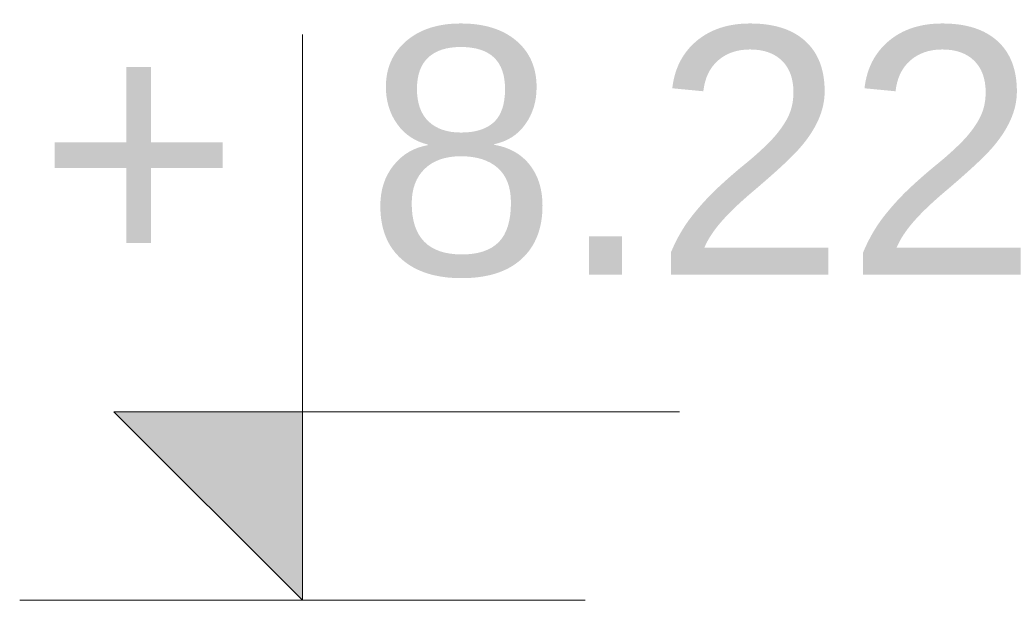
# Model space of a CAD drawing. Extents: x 3922 to 466978, y -142912 to 64503.
# Tile 33 of 62: x 402623 to 402902, y -118425 to -118261. Entities that reach past the tile are written whole.
import ezdxf
from ezdxf.enums import TextEntityAlignment as Align

# ---------------------------------------------------------------- set-up
doc = ezdxf.new("R2010")
doc.units = 0
doc.header["$LTSCALE"] = 10
doc.header["$MEASUREMENT"] = 0
doc.layers.add('RCAD_symbole graficzne', color=7, linetype='Continuous')
doc.styles.add('style1', font='arial.ttf')

msp = doc.modelspace()

# ---------------------------------------------------------------- hatches: boundary and pattern name
at = {"layer": 'RCAD_symbole graficzne'}
msp.add_hatch(color=1, dxfattribs=at).paths.add_polyline_path([(402649.80341, -118371.59835), (402703.13674, -118424.93168), (402703.13674, -118371.59835)], flags=0)

# ---------------------------------------------------------------- linework, layer by layer
at = {"layer": 'RCAD_symbole graficzne', "color": 1, "lineweight": 0}
for p, q in [((402703.13674, -118424.93168), (402703.13674, -118264.93168)), ((402809.80341, -118371.59835), (402649.80341, -118371.59835)), ((402649.80341, -118371.59835), (402703.13674, -118424.93168)), ((402783.13674, -118424.93168), (402623.13674, -118424.93168))]:
    msp.add_line(p, q, dxfattribs=at)

# ---------------------------------------------------------------- texts
at = {"layer": 'RCAD_symbole graficzne', "color": 2, "style": 'style1'}
msp.add_text('8.22 ', height=70, dxfattribs=at).set_placement((402720.91452, -118353.82057), align=Align.BOTTOM_LEFT)
msp.add_text('+', height=70, dxfattribs=at).set_placement((402685.35896, -118353.82057), align=Align.BOTTOM_RIGHT)

doc.saveas('drawing.dxf')
